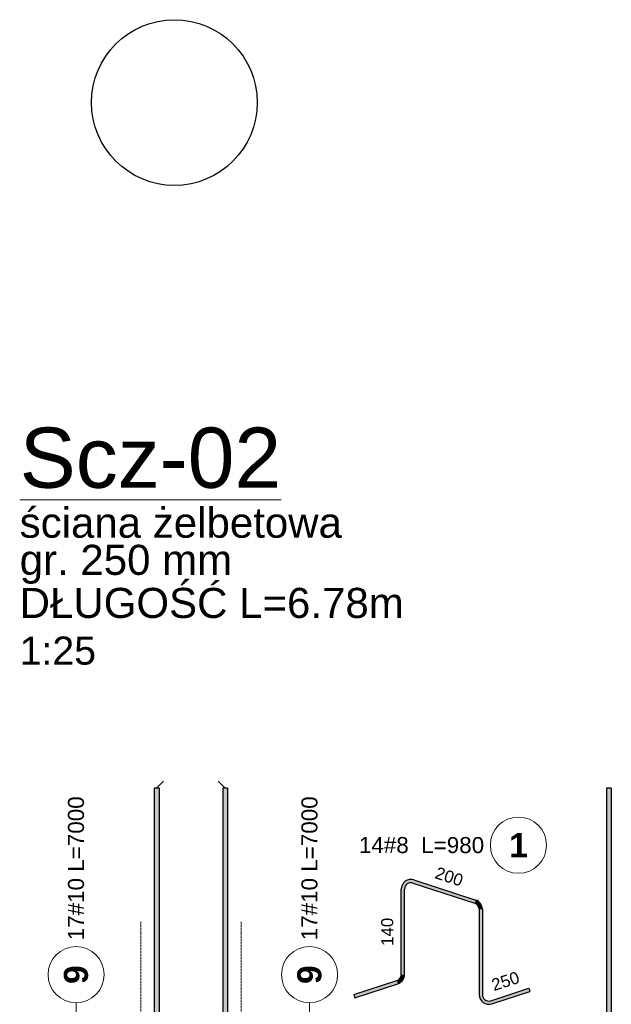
# Model space of a CAD drawing. Extents: x -1474 to 455485, y -101625 to 75879.
# Tile 16 of 31: x 305526 to 307001, y -87189 to -84735. Entities that reach past the tile are written whole.
import ezdxf

# ---------------------------------------------------------------- set-up
doc = ezdxf.new("R2010")
doc.units = 0
doc.header["$LTSCALE"] = 10
doc.header["$MEASUREMENT"] = 0
doc.linetypes.add('HIDDEN', pattern=[0.375, 0.25, -0.125])
doc.layers.add('P-Opis', color=1, linetype='Continuous', lineweight=18)
doc.layers.add('P-Przerywana', color=13, linetype='HIDDEN', lineweight=9)
for name, color, linetype in [('RCAD_kształt pręta', 7, 'Continuous'), ('RCAD_opis rozkładu', 7, 'Continuous'), ('RCAD_pręt wyrzucony', 130, 'Continuous')]:
    doc.layers.add(name, color=color, linetype=linetype)
doc.styles.add('_Fd Opis', font='arial.ttf')
doc.styles.add('style1', font='arial.ttf')
doc.styles.add('style3', font='arialbd.ttf')

msp = doc.modelspace()

# ---------------------------------------------------------------- hatches: boundary and pattern name
at = {"layer": 'RCAD_kształt pręta'}
for points in [[(305861.04504, -86650.27354), (305873.04504, -86650.27354), (305873.04504, -91012.93326), (305861.04504, -91012.93326)], [(306031.89724, -86650.27354), (306043.89724, -86650.27354), (306043.89724, -91012.93326), (306031.89724, -91012.93326)]]:
    msp.add_hatch(color=4, dxfattribs=at).paths.add_polyline_path(points, flags=0)
at = {"layer": 'RCAD_pręt wyrzucony'}
for points in [[(306988.95047, -86650.27354), (307000.95047, -86650.27354), (307000.95047, -91012.93326), (306988.95047, -91012.93326)], [(306506.21969, -86886.23982), (306508.69183, -86878.63137), (306662.70735, -86928.67405), (306660.23522, -86936.2825)], [(306485.27542, -87114.39824), (306477.27542, -87114.39824), (306477.27542, -86901.45673), (306485.27542, -86901.45673)], [(306671.29095, -86951.49941), (306679.29095, -86951.49941), (306679.29095, -87164.44092), (306671.29095, -87164.44092)], [(306361.25178, -87172.13298), (306358.77964, -87164.52453), (306466.21969, -87129.61514), (306468.69183, -87137.22359)], [(306702.70735, -87187.26627), (306700.23522, -87179.65782), (306795.31458, -87148.76466), (306797.78672, -87156.37311)]]:
    msp.add_hatch(color=4, dxfattribs=at).paths.add_polyline_path(points, flags=0)
h = msp.add_hatch(color=4, dxfattribs=at)
edge = h.paths.add_edge_path(flags=0)
edge.add_line((306508.69183, -86878.63137), (306506.21969, -86886.23982))
edge.add_arc((306501.27542, -86901.45673), 16, 72, 180)
edge.add_line((306485.27542, -86901.45673), (306477.27542, -86901.45673))
edge.add_arc((306501.27542, -86901.45673), 24, 432, 540, ccw=False)
h = msp.add_hatch(color=4, dxfattribs=at)
edge = h.paths.add_edge_path(flags=0)
edge.add_line((306679.29095, -86951.49941), (306671.29095, -86951.49941))
edge.add_arc((306655.29095, -86951.49941), 16, 0, 72)
edge.add_line((306660.23522, -86936.2825), (306662.70735, -86928.67405))
edge.add_arc((306655.29095, -86951.49941), 24, 360, 432, ccw=False)
h = msp.add_hatch(color=4, dxfattribs=at)
edge = h.paths.add_edge_path(flags=0)
edge.add_line((306468.69183, -87137.22359), (306466.21969, -87129.61514))
edge.add_arc((306461.27542, -87114.39824), 16, -72, 0)
edge.add_line((306477.27542, -87114.39824), (306485.27542, -87114.39824))
edge.add_arc((306461.27542, -87114.39824), 24, 288, 360, ccw=False)
h = msp.add_hatch(color=4, dxfattribs=at)
edge = h.paths.add_edge_path(flags=0)
edge.add_line((306671.29095, -87164.44092), (306679.29095, -87164.44092))
edge.add_arc((306695.29095, -87164.44092), 16, 180, 288)
edge.add_line((306700.23522, -87179.65782), (306702.70735, -87187.26627))
edge.add_arc((306695.29095, -87164.44092), 24, 540, 648, ccw=False)

# ---------------------------------------------------------------- linework, layer by layer
msp.add_circle((305911.33807, -84941.13603), 206.61689)
at = {"layer": 'P-Przerywana'}
for points in [[(305827.47114, -87352.93326), (305827.47114, -86981.88999)], [(306077.47114, -87352.93326), (306077.47114, -86981.88999)]]:
    msp.add_lwpolyline(points, dxfattribs=at)
at = {"layer": 'RCAD_kształt pręta', "color": 4}
for p, q in [((305861.04504, -86650.27354), (305861.04504, -91012.93326)), ((305873.04504, -86650.27354), (305861.04504, -86650.27354)), ((305873.04504, -86650.27354), (305873.04504, -91012.93326)), ((306031.89724, -86650.27354), (306031.89724, -91012.93326)), ((306043.89724, -86650.27354), (306031.89724, -86650.27354)), ((306043.89724, -86650.27354), (306043.89724, -91012.93326))]:
    msp.add_line(p, q, dxfattribs=at)
at = {"layer": 'RCAD_kształt pręta', "color": 2, "lineweight": 5}
for p, q in [((305867.04504, -86650.27354), (305884.54504, -86632.77354)), ((306037.89724, -86650.27354), (306020.39724, -86632.77354))]:
    msp.add_line(p, q, dxfattribs=at)
at = {"layer": 'RCAD_opis rozkładu', "color": 8, "lineweight": 0}
for p, q in [((305666.14906, -87184.70223), (305666.14906, -87593.64773)), ((306248.2936, -87184.70223), (306248.2936, -87593.64773))]:
    msp.add_line(p, q, dxfattribs=at)
for centre in [(305666.14906, -87114.70223), (306248.2936, -87114.70223)]:
    msp.add_circle(centre, 70, dxfattribs=at)
at = {"layer": 'RCAD_pręt wyrzucony', "color": 4}
for p, q in [((306988.95047, -86650.27354), (306988.95047, -91012.93326)), ((307000.95047, -86650.27354), (306988.95047, -86650.27354)), ((307000.95047, -86650.27354), (307000.95047, -91012.93326)), ((306506.21969, -86886.23982), (306660.23522, -86936.2825)), ((306508.69183, -86878.63137), (306662.70735, -86928.67405)), ((306477.27542, -87114.39824), (306477.27542, -86901.45673)), ((306485.27542, -87114.39824), (306485.27542, -86901.45673)), ((306671.29095, -86951.49941), (306671.29095, -87164.44092)), ((306679.29095, -86951.49941), (306679.29095, -87164.44092)), ((306358.77964, -87164.52453), (306466.21969, -87129.61514)), ((306361.25178, -87172.13298), (306468.69183, -87137.22359)), ((306358.77964, -87164.52453), (306361.25178, -87172.13298)), ((306700.23522, -87179.65782), (306795.31458, -87148.76466)), ((306702.70735, -87187.26627), (306797.78672, -87156.37311)), ((306795.31458, -87148.76466), (306797.78672, -87156.37311))]:
    msp.add_line(p, q, dxfattribs=at)
at = {"layer": 'RCAD_pręt wyrzucony', "color": 8, "lineweight": 0}
msp.add_circle((306769.41778, -86791.99063), 70, dxfattribs=at)
at = {"layer": 'RCAD_pręt wyrzucony', "color": 4}
for centre, radius, start, end in [((306501.27542, -86901.45673), 24, 72, 180), ((306501.27542, -86901.45673), 16, 72, 180), ((306655.29095, -86951.49941), 16, 360, 72), ((306655.29095, -86951.49941), 24, 360, 72), ((306461.27542, -87114.39824), 16, 288, 0), ((306461.27542, -87114.39824), 24, 288, 0), ((306695.29095, -87164.44092), 24, 180, 288), ((306695.29095, -87164.44092), 16, 180, 288)]:
    msp.add_arc(centre, radius, start, end, dxfattribs=at)

# ---------------------------------------------------------------- texts
at = {"layer": 'P-Opis', "attachment_point": 4, "style": '_Fd Opis'}
for s, insert, char_height, width in [('{\\LScz-02}', (305525.50197, -85827.27115), 150, 652.1828104), ('ściana żelbetowa', (305525.50197, -85988.68555), 75, 803.7687585), ('gr. 250 mm', (305525.50197, -86092.06409), 75, 529.8601637), ('DŁUGOŚĆ L=6.78m', (305525.50197, -86188.72248), 75, 1016.1834925)]:
    msp.add_mtext(s, dxfattribs=dict(at, insert=insert, char_height=char_height, width=width))
at = {"layer": 'P-Opis', "insert": (305525.50197, -86307.53314), "char_height": 70, "attachment_point": 4, "style": '_Fd Opis'}
msp.add_mtext('1:25', dxfattribs=at)
at = {"layer": 'RCAD_opis rozkładu', "color": 2, "char_height": 40, "attachment_point": 5, "rotation": 90, "style": 'style1'}
for insert in [(305666.14906, -86849.61355), (306248.2936, -86849.61355)]:
    msp.add_mtext('17#10 L=7000', dxfattribs=dict(at, insert=insert))
at = {"layer": 'RCAD_opis rozkładu', "color": 1, "char_height": 60, "attachment_point": 5, "rotation": 90, "style": 'style3'}
for insert in [(305666.14906, -87114.70223), (306248.2936, -87114.70223)]:
    msp.add_mtext('9', dxfattribs=dict(at, insert=insert))
at = {"layer": 'RCAD_pręt wyrzucony', "color": 2, "insert": (306527.64425, -86791.99063), "char_height": 40, "attachment_point": 5, "style": 'style1'}
msp.add_mtext('14#8  L=980', dxfattribs=at)
at = {"layer": 'RCAD_pręt wyrzucony', "color": 1, "insert": (306769.41778, -86791.99063), "char_height": 60, "attachment_point": 5, "style": 'style3'}
msp.add_mtext('1', dxfattribs=at)
at = {"layer": 'RCAD_pręt wyrzucony', "color": 1, "char_height": 30, "attachment_point": 5, "style": 'style1'}
for s, insert, rotation in [('200', (306596.51519, -86870.36573), 342), ('140', (306442.27542, -87007.92748), 90), ('250', (306736.95931, -87130.92426), 18)]:
    msp.add_mtext(s, dxfattribs=dict(at, insert=insert, rotation=rotation))

doc.saveas('drawing.dxf')
